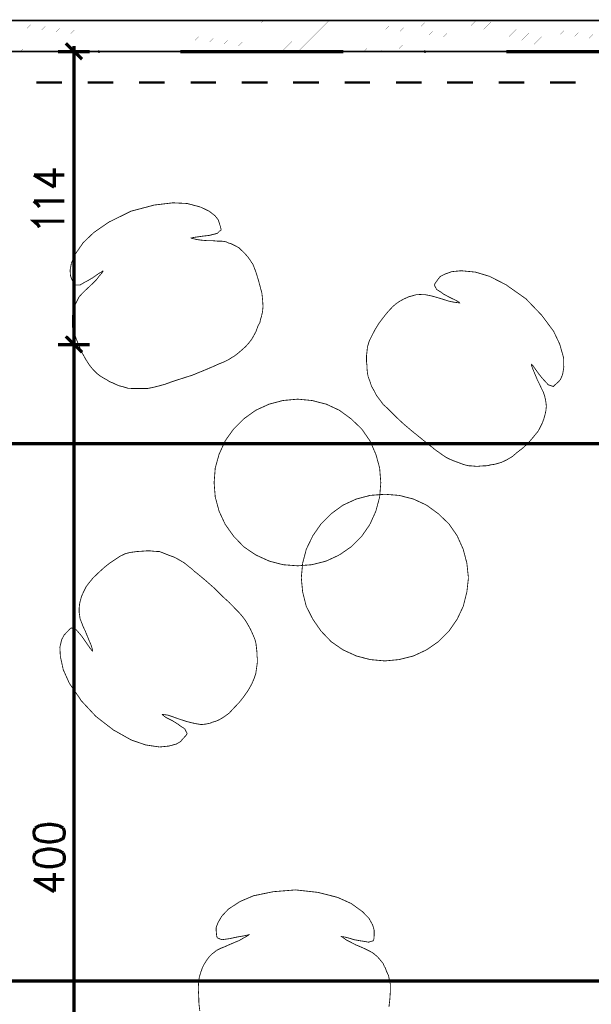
# Model space of a CAD drawing. Header units: millimetres. Extents: x -14047 to 49934, y -21523 to 14989.
# Tile 93 of 201: x 364 to 586, y 6544 to 6927. Entities that reach past the tile are written whole.
import ezdxf

# ---------------------------------------------------------------- set-up
doc = ezdxf.new("R2010")
doc.units = ezdxf.units.MM
doc.layers.add('H', color=7, linetype='Continuous')
doc.layers.add('P', color=7, linetype='Continuous')

msp = doc.modelspace()

# ---------------------------------------------------------------- hatches: boundary and pattern name
at = {"layer": 'H', "linetype": 'Continuous'}
for points in [[(394.33, 6914.308), (394.065, 6914.838), (394.155, 6915.277), (394.685, 6915.277), (394.944, 6914.838), (394.769, 6914.308)], [(521.312, 6914.308), (521.048, 6914.838), (521.137, 6915.277), (521.667, 6915.277), (521.927, 6914.838), (521.752, 6914.308)]]:
    msp.add_hatch(color=256, dxfattribs=at).paths.add_polyline_path(points)

# ---------------------------------------------------------------- linework, layer by layer
at = {"layer": 'P'}
for points, const_width in [([(1220.688, 6926.921), (289.569, 6926.921)], 0.635), ([(357.644, 6914.838), (369.548, 6926.921)], 0.015), ([(363.994, 6914.838), (375.897, 6926.921)], 0.015), ([(370.343, 6914.838), (382.246, 6926.921)], 0.015), ([(376.692, 6914.838), (388.595, 6926.921)], 0.015), ([(383.041, 6914.838), (395.124, 6926.921)], 0.015), ([(389.39, 6914.838), (401.474, 6926.921)], 0.015), ([(395.739, 6914.838), (407.823, 6926.921)], 0.015), ([(402.089, 6914.838), (414.172, 6926.921)], 0.015), ([(408.438, 6914.838), (420.521, 6926.921)], 0.015), ([(414.787, 6914.838), (426.87, 6926.921)], 0.015), ([(421.136, 6914.838), (433.219, 6926.921)], 0.015), ([(427.66, 6914.838), (439.568, 6926.921)], 0.015), ([(434.009, 6914.838), (445.918, 6926.921)], 0.015), ([(440.358, 6914.838), (452.267, 6926.921)], 0.015), ([(446.708, 6914.838), (458.616, 6926.921)], 0.015), ([(453.057, 6914.838), (465.14, 6926.921)], 0.015), ([(459.406, 6914.838), (471.489, 6926.921)], 0.015), ([(465.755, 6914.838), (477.838, 6926.921)], 0.015), ([(472.104, 6914.838), (484.187, 6926.921)], 0.015), ([(478.453, 6914.838), (490.447, 6926.921)], 0.015), ([(484.802, 6914.838), (496.886, 6926.921)], 0.015), ([(491.152, 6914.838), (503.235, 6926.921)], 0.015), ([(497.681, 6914.838), (509.584, 6926.921)], 0.015), ([(504.03, 6914.838), (515.933, 6926.921)], 0.015), ([(510.289, 6914.838), (522.192, 6926.921)], 0.015), ([(516.728, 6914.838), (528.631, 6926.921)], 0.015), ([(523.077, 6914.838), (534.981, 6926.921)], 0.015), ([(529.426, 6914.838), (541.42, 6926.921)], 0.015), ([(535.776, 6914.838), (547.769, 6926.921)], 0.015), ([(542.035, 6914.838), (554.118, 6926.921)], 0.015), ([(548.474, 6914.838), (560.467, 6926.921)], 0.015), ([(554.823, 6914.838), (566.816, 6926.921)], 0.015), ([(561.172, 6914.838), (573.165, 6926.921)], 0.015), ([(567.606, 6914.838), (579.515, 6926.921)], 0.015), ([(573.955, 6914.838), (585.864, 6926.921)], 0.015), ([(580.305, 6914.838), (592.213, 6926.921)], 0.015), ([(387.98, 6911.838), (381.631, 6918.012)], 1.27), ([(384.806, 6912.633), (384.806, 6917.042)], 1.27), ([(1196.702, 6914.838), (313.555, 6914.838)], 0.635), ([(390.98, 6914.838), (378.632, 6914.838)], 1.27), ([(384.806, 6913.868), (384.806, 6801.698)], 1.27), ([(489.742, 6914.838), (426.25, 6914.838)], 1.27), ([(616.725, 6914.838), (553.233, 6914.838)], 1.27), ([(370.168, 6902.759), (380.221, 6902.759)], 0.95), ([(390.185, 6902.759), (400.149, 6902.759)], 0.95), ([(410.202, 6902.759), (420.166, 6902.759)], 0.95), ([(430.22, 6902.759), (440.183, 6902.759)], 0.95), ([(450.147, 6902.759), (460.201, 6902.759)], 0.95), ([(470.164, 6902.759), (480.218, 6902.759)], 0.95), ([(490.182, 6902.759), (500.15, 6902.759)], 0.95), ([(510.199, 6902.759), (520.168, 6902.759)], 0.95), ([(530.131, 6902.759), (540.185, 6902.759)], 0.95), ([(550.149, 6902.759), (560.202, 6902.759)], 0.95), ([(570.166, 6902.759), (580.22, 6902.759)], 0.95), ([(369.198, 6866.779), (377.132, 6862.015)], 1.27), ([(369.198, 6866.779), (381.101, 6866.779)], 1.27), ([(377.132, 6862.015), (377.132, 6869.334)], 1.27), ([(371.403, 6854.256), (370.783, 6855.141), (369.198, 6856.635)], 1.27), ([(369.198, 6856.635), (381.101, 6856.635)], 1.27), ([(399.179, 6848.791), (407.028, 6852.671), (415.407, 6854.876), (416.022, 6855.051), (423.341, 6855.93), (428.895, 6855.666), (434.189, 6854.256)], 0.32), ([(434.189, 6854.256), (437.449, 6852.671)], 0.315), ([(437.449, 6852.671), (439.743, 6850.906)], 0.32), ([(371.403, 6846.407), (370.783, 6847.377), (369.198, 6848.791), (381.101, 6848.791)], 1.27), ([(392.565, 6844.382), (398.564, 6848.526)], 0.32), ([(398.564, 6848.526), (399.179, 6848.791)], 0.315), ([(439.743, 6850.906), (440.978, 6849.316)], 0.315), ([(440.978, 6849.316), (441.418, 6847.997)], 0.32), ([(441.418, 6847.997), (441.948, 6846.322), (442.123, 6845.352), (441.418, 6844.822)], 0.315), ([(388.42, 6840.413), (392.565, 6844.382)], 0.315), ([(441.418, 6844.822), (440.623, 6844.027), (437.449, 6843.232), (435.069, 6842.967), (431.455, 6842.442), (430.22, 6842.177)], 0.32), ([(388.775, 6824.89), (387.186, 6823.92), (386.041, 6823.92), (385.071, 6823.92), (384.631, 6824.715), (383.836, 6826.479), (383.481, 6827.539), (383.306, 6829.654), (383.836, 6832.474), (385.246, 6835.828), (388.42, 6840.413)], 0.32), ([(430.485, 6842.177), (432.599, 6841.647), (434.454, 6841.382)], 0.315), ([(434.454, 6841.382), (436.569, 6841.207), (438.599, 6841.207), (440.538, 6841.027), (442.213, 6841.027), (443.978, 6840.763)], 0.32), ([(443.978, 6840.763), (445.123, 6840.238), (446.093, 6839.973), (447.502, 6839.268)], 0.315), ([(447.502, 6839.268), (449.092, 6838.383), (449.882, 6837.588), (450.502, 6837.063), (451.297, 6836.268), (452.532, 6834.858), (453.677, 6833.269)], 0.32), ([(453.677, 6833.269), (453.852, 6832.919)], 0.315), ([(453.852, 6832.919), (454.471, 6832.034), (455.616, 6829.124), (456.496, 6826.304), (457.291, 6823.395), (457.996, 6820.745)], 0.32), ([(395.739, 6829.124), (394.33, 6828.329), (392.125, 6826.744), (390.01, 6825.51), (388.775, 6824.89)], 0.315), ([(390.625, 6823.13), (392.125, 6824.54), (393.535, 6825.95), (394.769, 6827.539), (396.094, 6829.124), (396.179, 6829.479)], 0.315), ([(396.179, 6829.479), (395.739, 6829.124)], 0.32), ([(529.246, 6828.154), (531.896, 6829.124), (535.596, 6829.479)], 0.32), ([(535.596, 6829.479), (541.155, 6828.949), (546.709, 6827.274)], 0.315), ([(527.662, 6821.19), (526.072, 6822.16), (525.547, 6823.13), (525.102, 6823.92), (525.547, 6824.715), (526.692, 6826.304)], 0.32), ([(526.692, 6826.304), (527.487, 6827.274), (529.246, 6828.154)], 0.315), ([(546.709, 6827.274), (553.233, 6823.92), (553.673, 6823.57), (560.817, 6818.541), (566.816, 6812.281), (567.166, 6811.841)], 0.32), ([(387.98, 6820.57), (389.215, 6821.805), (390.625, 6823.13)], 0.32), ([(457.996, 6820.745), (458.261, 6818.191)], 0.315), ([(523.517, 6819.775), (525.282, 6819.335), (527.047, 6818.805), (529.071, 6818.191), (531.011, 6817.571), (532.866, 6817.221), (534.981, 6816.956), (534.806, 6817.221), (533.396, 6818.016), (531.011, 6819.16), (528.721, 6820.395), (527.662, 6821.19)], 0.315), ([(384.631, 6814.046), (385.071, 6815.811), (385.776, 6817.221)], 0.315), ([(385.776, 6817.221), (386.836, 6819.335)], 0.32), ([(386.836, 6819.335), (387.98, 6820.57)], 0.315), ([(458.261, 6818.191), (458.436, 6815.631), (458.261, 6813.606)], 0.32), ([(508.879, 6815.456), (510.199, 6816.601), (511.614, 6817.571), (513.374, 6818.541), (514.433, 6818.985), (515.138, 6819.335)], 0.315), ([(515.138, 6819.335), (516.198, 6819.6)], 0.32), ([(516.198, 6819.6), (517.963, 6820.13)], 0.315), ([(517.963, 6820.13), (519.548, 6820.22), (521.752, 6820.13), (523.517, 6819.775)], 0.32), ([(384.276, 6812.281), (384.451, 6812.986), (384.631, 6814.046)], 0.32), ([(458.261, 6813.606), (457.821, 6811.666)], 0.315), ([(505.085, 6811.047), (506.849, 6813.251), (508.879, 6815.456)], 0.32), ([(384.276, 6807.257), (384.191, 6809.107), (384.191, 6811.047)], 0.32), ([(384.191, 6811.047), (384.276, 6812.281)], 0.315), ([(457.206, 6809.282), (456.496, 6808.047), (455.706, 6805.842), (454.911, 6804.347), (454.117, 6802.933), (453.057, 6801.523)], 0.315), ([(457.821, 6811.666), (457.466, 6810.607), (457.206, 6809.282)], 0.32), ([(503.325, 6808.667), (505.085, 6811.047)], 0.315), ([(567.166, 6811.841), (571.576, 6805.932), (573.955, 6800.908)], 0.315), ([(384.806, 6805.667), (384.276, 6807.257)], 0.315), ([(385.776, 6802.758), (384.806, 6805.667)], 0.32), ([(500.675, 6803.902), (501.91, 6806.287), (503.325, 6808.667)], 0.32), ([(381.631, 6803.902), (387.98, 6797.733)], 1.27), ([(387.98, 6797.733), (381.631, 6803.902)], 1.27), ([(384.806, 6802.933), (384.806, 6798.523)], 1.27), ([(384.806, 6798.523), (384.806, 6802.933)], 1.27), ([(386.836, 6800.113), (385.776, 6802.758)], 0.315), ([(453.057, 6801.523), (451.647, 6799.938), (450.062, 6798.523)], 0.32), ([(499.09, 6799.758), (499.705, 6801.878), (500.675, 6803.902)], 0.315), ([(378.632, 6800.728), (390.98, 6800.728)], 1.27), ([(390.98, 6800.728), (378.632, 6800.728)], 1.27), ([(384.806, 6799.938), (384.806, 6401.702)], 1.27), ([(393.8, 6789.444), (392.215, 6791.029), (390.8, 6792.794), (389.39, 6794.999), (387.98, 6797.553), (386.836, 6800.113)], 0.32), ([(450.062, 6798.523), (448.737, 6797.378), (447.502, 6796.408)], 0.315), ([(498.736, 6795.349), (498.736, 6796.583), (498.915, 6797.908)], 0.315), ([(498.915, 6797.908), (499.09, 6799.758)], 0.32), ([(573.955, 6800.908), (575.455, 6795.614)], 0.32), ([(443.358, 6794.029), (441.153, 6793.144)], 0.315), ([(447.502, 6796.408), (446.183, 6795.614), (444.948, 6794.824), (443.358, 6794.029)], 0.32), ([(498.736, 6793.939), (498.736, 6795.349)], 0.32), ([(498.915, 6791.384), (498.915, 6792.619), (498.736, 6793.939)], 0.315), ([(575.455, 6795.614), (575.545, 6791.824)], 0.315), ([(435.244, 6790.589), (430.925, 6788.825), (426.515, 6787.415)], 0.315), ([(441.153, 6793.144), (440.358, 6792.794), (438.599, 6791.999), (435.244, 6790.589)], 0.32), ([(499.09, 6789.794), (498.915, 6791.384)], 0.32), ([(563.642, 6792.354), (562.847, 6793.234)], 0.315), ([(562.847, 6792.969), (563.552, 6791.029), (564.347, 6789.179)], 0.315), ([(573.515, 6786.27), (572.106, 6785.035), (571.491, 6784.415), (570.696, 6784.68), (569.546, 6785.035), (567.341, 6787.415), (565.846, 6789.264), (563.642, 6792.354)], 0.32), ([(575.545, 6791.824), (575.105, 6789.179), (574.31, 6787.24)], 0.32), ([(397.504, 6787.06), (396.359, 6787.68), (395.209, 6788.385), (393.8, 6789.444)], 0.315), ([(398.739, 6786.27), (397.504, 6787.06)], 0.32), ([(405.883, 6783.71), (404.118, 6784.24), (402.443, 6784.68), (400.944, 6785.3), (399.884, 6785.825), (398.739, 6786.27)], 0.315), ([(426.515, 6787.415), (422.991, 6786.27), (420.341, 6785.3), (418.136, 6784.68)], 0.32), ([(499.355, 6788.21), (499.09, 6789.794)], 0.315), ([(500.06, 6786.445), (499.355, 6788.21)], 0.32), ([(500.675, 6784.505), (500.06, 6786.445)], 0.315), ([(564.347, 6789.179), (565.142, 6787.24)], 0.32), ([(565.142, 6787.24), (566.021, 6785.475)], 0.315), ([(574.31, 6787.24), (573.515, 6786.27)], 0.315), ([(414.787, 6783.885), (413.377, 6783.62), (411.787, 6783.62), (410.027, 6783.62), (407.823, 6783.62), (405.883, 6783.71)], 0.32), ([(418.136, 6784.68), (416.377, 6784.24), (414.787, 6783.885)], 0.315), ([(503.5, 6779.741), (502.53, 6781.066), (501.735, 6782.65), (500.675, 6784.505)], 0.32), ([(566.021, 6785.475), (566.816, 6783.71), (567.606, 6782.125)], 0.32), ([(439.388, 6746.94), (439.833, 6752.669), (441.333, 6758.049), (443.713, 6763.253), (446.972, 6767.837), (450.942, 6771.807), (455.616, 6775.156), (460.821, 6777.536), (466.2, 6778.951), (471.929, 6779.476)], 0.32), ([(471.929, 6779.476), (477.483, 6778.951), (483.043, 6777.536), (488.157, 6775.156)], 0.315), ([(504.295, 6778.686), (503.5, 6779.741)], 0.315), ([(508.259, 6774.541), (506.674, 6776.126), (505.265, 6777.361), (504.295, 6778.686)], 0.32), ([(567.606, 6782.125), (568.136, 6780.536)], 0.315), ([(568.136, 6780.536), (568.401, 6779.301)], 0.32), ([(568.401, 6779.301), (568.576, 6778.331)], 0.315), ([(488.157, 6775.156), (492.741, 6771.807)], 0.32), ([(568.576, 6778.331), (568.756, 6776.746), (568.576, 6774.981), (568.316, 6773.747), (568.136, 6773.127), (567.786, 6771.807), (567.166, 6770.132), (566.371, 6768.542)], 0.32), ([(492.741, 6771.807), (496.886, 6767.837)], 0.315), ([(516.548, 6766.957), (513.024, 6769.952), (510.289, 6772.512), (508.259, 6774.541)], 0.315), ([(496.886, 6767.837), (500.06, 6763.253), (502.355, 6758.049), (503.85, 6752.669), (504.295, 6746.94)], 0.32), ([(520.168, 6764.048), (516.548, 6766.957)], 0.32), ([(566.371, 6768.542), (566.196, 6768.192), (565.582, 6767.042), (563.642, 6764.663)], 0.315), ([(527.047, 6758.669), (525.282, 6759.903), (524.487, 6760.608), (523.077, 6761.663), (520.168, 6764.048)], 0.315), ([(563.642, 6764.663), (561.787, 6762.458), (559.582, 6760.428), (557.293, 6758.669)], 0.32), ([(1195.732, 6762.193), (314.435, 6762.193)], 1.27), ([(529.866, 6756.729), (528.631, 6757.519), (527.047, 6758.669)], 0.32), ([(532.601, 6755.494), (531.101, 6756.109), (529.866, 6756.729)], 0.315), ([(534.276, 6754.874), (532.601, 6755.494)], 0.32), ([(557.293, 6758.669), (555.438, 6757.079), (553.323, 6755.844), (551.293, 6754.874), (549.529, 6754.344)], 0.315), ([(538.245, 6753.554), (536.39, 6754.079), (534.276, 6754.874)], 0.315), ([(543.36, 6753.464), (541.77, 6753.289), (540.005, 6753.464), (538.245, 6753.554)], 0.32), ([(545.739, 6753.554), (543.36, 6753.464)], 0.315), ([(547.149, 6753.904), (545.739, 6753.554)], 0.32), ([(548.474, 6754.079), (547.149, 6753.904)], 0.315), ([(549.529, 6754.344), (548.474, 6754.079)], 0.32), ([(443.713, 6730.712), (441.333, 6735.827), (439.833, 6741.381), (439.388, 6746.94)], 0.315), ([(504.295, 6746.94), (503.85, 6741.381), (502.355, 6735.827), (500.06, 6730.712)], 0.315), ([(473.339, 6709.9), (473.869, 6715.634), (475.279, 6721.014), (477.838, 6726.303), (481.013, 6730.887), (484.982, 6734.857), (489.567, 6738.206), (494.771, 6740.591), (500.15, 6742.001), (505.88, 6742.441)], 0.32), ([(505.88, 6742.441), (511.434, 6742.001), (516.993, 6740.591), (522.107, 6738.206)], 0.315), ([(522.107, 6738.206), (526.692, 6734.857)], 0.32), ([(526.692, 6734.857), (530.836, 6730.887)], 0.315), ([(446.972, 6726.128), (443.713, 6730.712)], 0.32), ([(500.06, 6730.712), (496.886, 6726.128)], 0.32), ([(530.836, 6730.887), (534.011, 6726.303), (536.39, 6721.014), (537.8, 6715.634)], 0.32), ([(450.942, 6721.983), (446.972, 6726.128)], 0.315), ([(496.886, 6726.128), (492.741, 6721.983)], 0.315), ([(471.929, 6714.574), (466.2, 6715.014), (460.821, 6716.429), (455.616, 6718.809), (450.942, 6721.983)], 0.32), ([(492.741, 6721.983), (488.157, 6718.809)], 0.32), ([(400.854, 6717.044), (402.883, 6718.369), (404.913, 6719.339), (406.673, 6719.779), (407.998, 6719.954), (409.233, 6720.129), (410.642, 6720.219), (413.022, 6720.394)], 0.315), ([(413.022, 6720.394), (414.612, 6720.394), (416.197, 6720.219), (418.136, 6720.129)], 0.32), ([(418.136, 6720.129), (419.991, 6719.424), (421.931, 6718.634)], 0.315), ([(421.931, 6718.634), (423.696, 6718.014)], 0.32), ([(423.696, 6718.014), (424.93, 6717.399)], 0.315), ([(424.93, 6717.399), (426.25, 6716.604)], 0.32), ([(488.157, 6718.809), (483.043, 6716.429), (477.483, 6715.014), (471.929, 6714.574)], 0.315), ([(394.33, 6711.84), (396.534, 6713.87), (398.739, 6715.634), (400.854, 6717.044)], 0.32), ([(426.25, 6716.604), (427.66, 6715.809), (429.075, 6714.664)], 0.315), ([(429.075, 6714.664), (430.835, 6713.255), (431.455, 6712.635)], 0.32), ([(537.8, 6715.634), (538.42, 6709.9)], 0.315), ([(390.36, 6707.52), (392.215, 6709.815)], 0.32), ([(392.215, 6709.815), (394.33, 6711.84)], 0.315), ([(431.455, 6712.635), (433.039, 6711.4)], 0.315), ([(433.039, 6711.4), (435.774, 6709.11)], 0.32), ([(477.838, 6693.762), (475.279, 6698.792), (473.869, 6704.346), (473.339, 6709.9)], 0.315), ([(538.42, 6709.9), (537.8, 6704.346)], 0.32), ([(387.011, 6695.352), (386.836, 6696.412), (386.836, 6697.997), (387.011, 6699.761), (387.275, 6700.906), (387.45, 6701.526), (387.805, 6702.761), (388.595, 6704.521), (389.39, 6706.111)], 0.32), ([(389.39, 6706.111), (389.565, 6706.461), (390.36, 6707.52)], 0.315), ([(435.774, 6709.11), (439.214, 6706.111)], 0.315), ([(439.214, 6706.111), (442.563, 6702.761)], 0.32), ([(442.563, 6702.761), (445.298, 6700.291), (447.327, 6698.172)], 0.315), ([(537.8, 6704.346), (536.39, 6698.792), (534.011, 6693.762)], 0.315), ([(447.327, 6698.172), (448.912, 6696.587), (450.147, 6695.177)], 0.32), ([(387.186, 6694.027), (387.011, 6695.352)], 0.315), ([(450.147, 6695.177), (451.117, 6693.942), (451.912, 6692.792), (452.707, 6691.383), (453.502, 6689.973), (454.471, 6687.858)], 0.315), ([(383.216, 6689.973), (383.836, 6690.413), (384.631, 6690.063)], 0.32), ([(391.595, 6683.449), (390.8, 6685.298), (390.01, 6687.238), (389.215, 6689.178), (388.42, 6690.853), (387.805, 6692.442), (387.186, 6694.027)], 0.32), ([(481.013, 6689.178), (477.838, 6693.762)], 0.32), ([(534.011, 6693.762), (530.836, 6689.178)], 0.32), ([(379.517, 6679.304), (379.337, 6682.919), (380.041, 6685.828), (381.016, 6687.678), (381.806, 6688.473)], 0.32), ([(381.806, 6688.473), (383.216, 6689.973)], 0.315), ([(384.631, 6690.063), (385.776, 6689.618), (387.805, 6687.238)], 0.315), ([(387.805, 6687.238), (389.215, 6685.208)], 0.32), ([(454.471, 6687.858), (455.261, 6686.003)], 0.32), ([(484.982, 6685.033), (481.013, 6689.178)], 0.315), ([(530.836, 6689.178), (526.692, 6685.033)], 0.315), ([(389.215, 6685.208), (391.245, 6682.299), (392.125, 6681.244)], 0.315), ([(392.125, 6681.509), (391.595, 6683.449)], 0.315), ([(455.261, 6686.003), (455.706, 6684.239)], 0.315), ([(455.706, 6684.239), (455.881, 6682.654), (456.056, 6681.064), (456.056, 6679.744)], 0.32), ([(505.88, 6677.539), (500.15, 6678.069), (494.771, 6679.479), (489.567, 6681.859), (484.982, 6685.033)], 0.32), ([(526.692, 6685.033), (522.107, 6681.859)], 0.32), ([(380.661, 6674.1), (379.517, 6679.304)], 0.315), ([(456.056, 6679.744), (456.231, 6678.509), (456.231, 6677.1), (456.056, 6675.685)], 0.315), ([(522.107, 6681.859), (516.993, 6679.479), (511.434, 6678.069), (505.88, 6677.539)], 0.315), ([(456.056, 6675.685), (455.881, 6674.54)], 0.32), ([(407.118, 6646.764), (400.854, 6650.288), (400.324, 6650.553), (393.36, 6655.932), (387.45, 6662.282), (387.186, 6662.811), (383.041, 6668.811), (380.661, 6674.1)], 0.32), ([(455.881, 6674.54), (455.616, 6672.6), (454.911, 6670.57), (454.032, 6668.546), (452.707, 6666.161), (451.117, 6663.871), (449.267, 6661.492), (447.327, 6659.462)], 0.315), ([(432.249, 6653.113), (430.66, 6653.463), (428.895, 6653.908), (426.955, 6654.523), (425.105, 6655.142), (423.166, 6655.847), (421.311, 6656.462), (419.196, 6656.727), (419.371, 6656.462), (420.696, 6655.492), (423.166, 6654.258), (425.28, 6652.938), (426.34, 6652.143)], 0.315), ([(445.298, 6657.257), (443.978, 6656.287), (442.563, 6655.317), (440.803, 6654.348)], 0.315), ([(447.327, 6659.462), (445.298, 6657.257)], 0.32), ([(426.34, 6652.143), (427.925, 6651.173)], 0.32), ([(437.804, 6653.288), (436.039, 6652.938), (434.454, 6652.758), (432.249, 6653.113)], 0.32), ([(438.864, 6653.728), (437.804, 6653.288)], 0.315), ([(440.803, 6654.348), (439.568, 6653.908), (438.864, 6653.728)], 0.32), ([(428.455, 6650.113), (428.895, 6649.318), (428.455, 6648.528), (427.135, 6647.114)], 0.32), ([(427.925, 6651.173), (428.455, 6650.113)], 0.315), ([(418.136, 6644.029), (412.762, 6644.824), (407.118, 6646.764)], 0.315), ([(424.665, 6645.174), (421.756, 6644.384), (418.136, 6644.029)], 0.32), ([(427.135, 6647.114), (426.34, 6646.144), (424.665, 6645.174)], 0.315), ([(371.403, 6613.428), (369.728, 6612.458)], 1.27), ([(374.312, 6613.873), (371.403, 6613.428)], 1.27), ([(376.077, 6613.873), (374.312, 6613.873)], 1.27), ([(378.897, 6613.428), (376.077, 6613.873)], 1.27), ([(380.661, 6612.458), (378.897, 6613.428)], 1.27), ([(369.728, 6612.458), (369.198, 6611.048), (369.198, 6610.079)], 1.27), ([(369.198, 6610.079), (369.728, 6608.494), (371.403, 6607.524)], 1.27), ([(378.897, 6607.524), (380.661, 6608.494), (381.101, 6610.079)], 1.27), ([(381.101, 6610.079), (381.101, 6611.048), (380.661, 6612.458)], 1.27), ([(371.403, 6607.524), (374.312, 6607.079), (376.077, 6607.079), (378.897, 6607.524)], 1.27), ([(369.728, 6602.76), (369.198, 6601.35), (369.198, 6600.29)], 1.27), ([(371.403, 6603.729), (369.728, 6602.76)], 1.27), ([(378.897, 6603.729), (376.077, 6604.259), (374.312, 6604.259), (371.403, 6603.729)], 1.27), ([(380.661, 6602.76), (378.897, 6603.729)], 1.27), ([(380.661, 6598.79), (381.101, 6600.29), (381.101, 6601.35), (380.661, 6602.76)], 1.27), ([(369.198, 6600.29), (369.728, 6598.79)], 1.27), ([(369.728, 6598.79), (371.403, 6597.91)], 1.27), ([(371.403, 6597.91), (374.312, 6597.38), (376.077, 6597.38), (378.897, 6597.91)], 1.27), ([(378.897, 6597.91), (380.661, 6598.79)], 1.27), ([(377.132, 6587.682), (377.132, 6595.001)], 1.27), ([(369.198, 6592.441), (377.132, 6587.682)], 1.27), ([(369.198, 6592.441), (381.101, 6592.441)], 1.27), ([(461.965, 6587.592), (454.736, 6586.092)], 0.32), ([(479.868, 6587.417), (471.134, 6588.386), (462.405, 6587.682), (461.965, 6587.592)], 0.315), ([(492.741, 6583.097), (487.452, 6585.477), (480.483, 6587.242), (479.868, 6587.417)], 0.32), ([(454.736, 6586.092), (449.532, 6583.887), (444.948, 6580.892), (442.388, 6578.158)], 0.315), ([(499.705, 6577.273), (497.151, 6579.923), (492.741, 6583.097)], 0.315), ([(440.978, 6575.778), (440.183, 6573.748)], 0.315), ([(442.388, 6578.158), (440.978, 6575.778)], 0.32), ([(501.12, 6574.718), (499.705, 6577.273)], 0.32), ([(440.183, 6573.748), (440.183, 6572.604), (440.358, 6570.749)], 0.32), ([(501.735, 6571.544), (501.735, 6572.604), (501.12, 6574.718)], 0.315), ([(501.65, 6569.604), (501.735, 6571.544)], 0.32), ([(440.358, 6570.749), (440.538, 6569.779)], 0.315), ([(440.538, 6569.779), (441.333, 6569.429)], 0.32), ([(441.333, 6569.429), (442.388, 6568.984), (445.563, 6569.429)], 0.315), ([(452.532, 6570.574), (450.767, 6569.604), (449.092, 6568.634), (447.152, 6567.839), (445.298, 6567.044)], 0.315), ([(445.563, 6569.429), (447.942, 6569.954), (451.472, 6570.574), (452.882, 6570.924), (452.532, 6570.574)], 0.32), ([(492.916, 6567.839), (490.977, 6568.809), (489.392, 6569.954), (489.037, 6570.219), (489.742, 6570.134)], 0.32), ([(489.742, 6570.134), (491.332, 6569.779)], 0.315), ([(491.332, 6569.779), (493.976, 6568.984), (496.356, 6568.544)], 0.32), ([(496.531, 6566.164), (494.591, 6566.959), (492.916, 6567.839)], 0.315), ([(496.356, 6568.544), (497.681, 6568.369), (499.53, 6568.014)], 0.315), ([(499.53, 6568.014), (500.675, 6568.369), (501.47, 6568.634)], 0.32), ([(501.47, 6568.634), (501.65, 6569.604)], 0.315), ([(440.358, 6564.84), (439.388, 6564.05), (438.599, 6563.43), (437.449, 6562.285), (436.394, 6560.875), (435.774, 6559.815)], 0.315), ([(445.298, 6567.044), (443.533, 6566.254), (441.948, 6565.635), (440.358, 6564.84)], 0.32), ([(499.885, 6564.575), (498.296, 6565.37), (496.531, 6566.164)], 0.32), ([(501.295, 6563.785), (499.885, 6564.575)], 0.315), ([(503.06, 6562.285), (501.295, 6563.785)], 0.32), ([(505.705, 6558.49), (505.265, 6559.64), (504.115, 6561.05), (503.06, 6562.285)], 0.315), ([(434.189, 6556.286), (433.659, 6554.526), (433.394, 6552.936), (433.219, 6549.937)], 0.315), ([(434.894, 6558.226), (434.189, 6556.286)], 0.32), ([(435.424, 6559.285), (434.894, 6558.226)], 0.315), ([(435.774, 6559.815), (435.424, 6559.285)], 0.32), ([(507.644, 6553.291), (507.289, 6555.051), (506.499, 6556.731), (506.055, 6558.051), (505.705, 6558.49)], 0.32), ([(1195.732, 6552.936), (314.435, 6552.936)], 1.27), ([(507.999, 6548.702), (507.999, 6551.701), (507.644, 6553.291)], 0.315), ([(433.219, 6549.937), (433.394, 6547.117)], 0.32), ([(507.469, 6542.798), (507.819, 6545.792), (507.999, 6548.702)], 0.32), ([(433.394, 6547.117), (433.484, 6544.032), (433.834, 6541.208)], 0.315)]:
    msp.add_lwpolyline(points, dxfattribs=dict(at, const_width=const_width))

doc.saveas('drawing.dxf')
